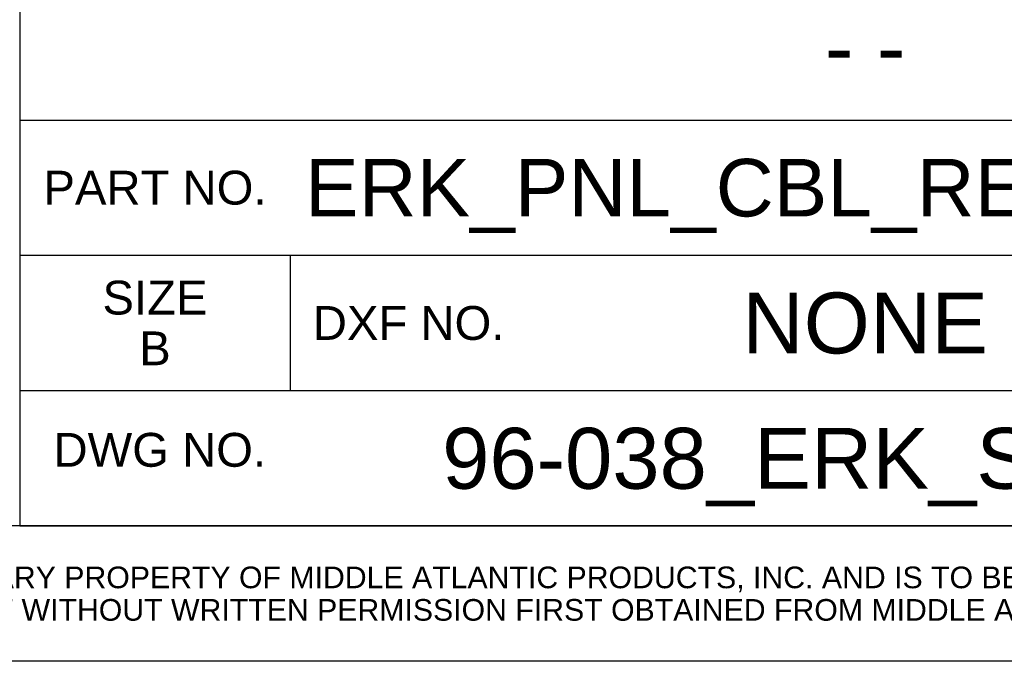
# Model space of a CAD drawing. Header units: inches. Extents: x 3 to 177, y 3 to 114.
# Tile 14 of 95: x 149 to 165, y 3 to 13. Entities that reach past the tile are written whole.
import ezdxf
from ezdxf.enums import TextEntityAlignment as Align

# ---------------------------------------------------------------- set-up
doc = ezdxf.new("R2010")
doc.units = ezdxf.units.IN
doc.header["$LTSCALE"] = 9.973333
doc.header["$MEASUREMENT"] = 0
doc.layers.get('0').update_dxf_attribs({"linetype": 'CONTINUOUS'})
doc.layers.add('09_ALL_DETAIL_ITEMS', color=7, linetype='CONTINUOUS')
doc.styles.add('TEXTSTYLE_2', font='arial.ttf')

msp = doc.modelspace()

# ---------------------------------------------------------------- linework, layer by layer
at = {"color": 7, "linetype": 'Continuous'}
for p, q in [((149.333, 19.733), (149.333, 5.333)), ((149.333, 11.733), (176, 11.733)), ((149.333, 9.6), (176, 9.6)), ((153.6, 9.6), (153.6, 7.467)), ((149.333, 7.467), (176, 7.467)), ((176, 5.333), (3.2, 5.333)), ((176, 5.333), (120.896, 5.333)), ((149.333, 5.333), (176, 5.333)), ((176, 3.2), (120.896, 3.2))]:
    msp.add_line(p, q, dxfattribs=at)

# ---------------------------------------------------------------- texts
at = {"layer": '09_ALL_DETAIL_ITEMS', "color": 7, "linetype": 'Continuous', "style": 'TEXTSTYLE_2'}
for s, height, p in [('- -', 0.96, (162.667, 12.4)), ('ERK_PNL_CBL_REAR_DOOR', 0.90667, (162.667, 10.213)), ('PART NO.', 0.5333, (151.467, 10.4)), ('SIZE', 0.5333, (151.467, 8.667)), ('NONE', 0.96, (162.667, 8.053)), ('DXF NO.', 0.5333, (155.467, 8.267)), ('B', 0.533, (151.467, 7.867)), ('96-038_ERK_SERIES', 0.96, (162.667, 5.92)), ('THIS DRAWING CONTAINS TRADE INFORMATION DEEMED TO BE CONFIDENTIAL AND PROPRIETARY PROPERTY OF MIDDLE ATLANTIC PRODUCTS, INC. AND IS TO BE USED ONLY FOR THE ', 0.341333, (148.448, 4.352)), ('PURPOSES FOR WHICH IT IS SUBMITTED AND FURTHER SHALL NOT BE COPIED IN WHOLE OR PART WITHOUT WRITTEN PERMISSION FIRST OBTAINED FROM MIDDLE ATLANTIC PRODUCTS, INC.', 0.341333, (148.448, 3.84))]:
    msp.add_text(s, height=height, dxfattribs=at).set_placement(p, align=Align.CENTER)
msp.add_text('DWG NO.', height=0.5333, dxfattribs=at).set_placement((149.867, 6.267))

doc.saveas('drawing.dxf')
